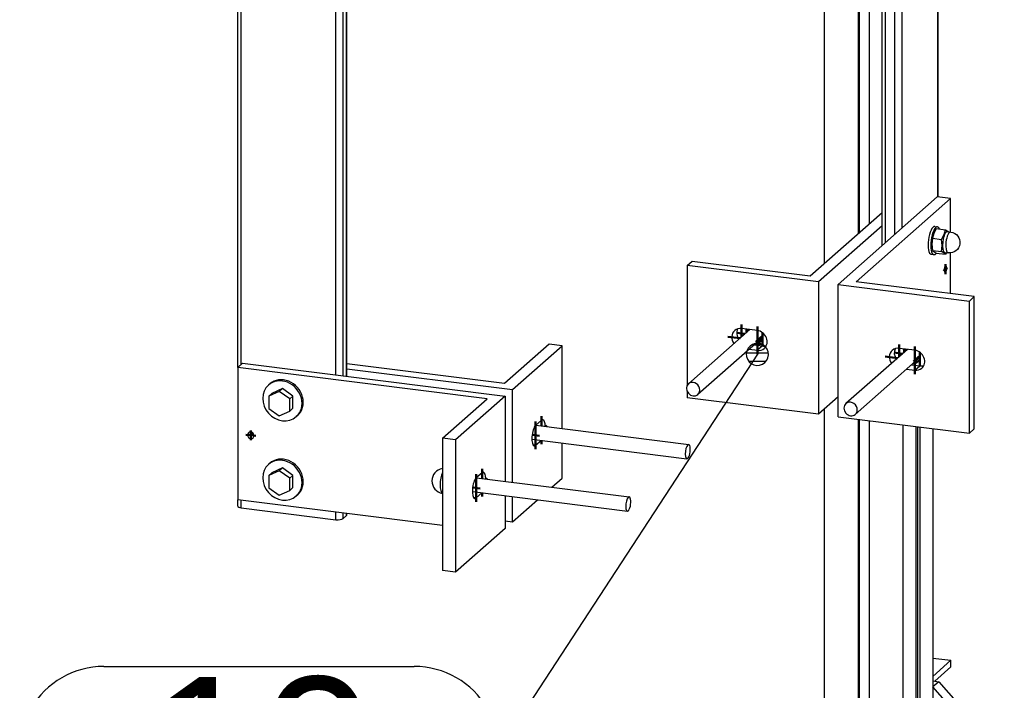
# Model space of a CAD drawing. Header units: millimetres. Extents: x 4464 to 5058, y 2900 to 3320.
# Tile 53 of 110: x 4834 to 4858, y 2925 to 2941. Entities that reach past the tile are written whole.
import ezdxf
from ezdxf.enums import TextEntityAlignment as Align

# ---------------------------------------------------------------- set-up
doc = ezdxf.new("R2010")
doc.units = ezdxf.units.MM
doc.linetypes.add('STRICHPUNKT2', pattern=[18.5, 10, -4, 0.5, -4])
doc.layers.get('0').update_dxf_attribs({"linetype": 'CONTINUOUS'})
for name, color, linetype in [('DIM49', 4, 'CONTINUOUS'), ('LE_GREEN', 3, 'CONTINUOUS'), ('LE_RED', 1, 'CONTINUOUS'), ('TXT_ALL', 7, 'CONTINUOUS')]:
    doc.layers.add(name, color=color, linetype=linetype)
doc.layers.add('LE_ALL', color=7, linetype='CONTINUOUS', lineweight=50)
doc.styles.add('ARIAL', font='arial.ttf')

# ---------------------------------------------------------------- blocks, each defined once
blk = doc.blocks.new('BALUSTER PROFIEL 80X15 R4_04560', base_point=(4841.914, 2941.103))
for p, q in [((4841.968, 2947.21), (4841.885, 2947.137)), ((4841.885, 2932.051), (4841.885, 2947.137)), ((4841.968, 2932.041), (4841.968, 2947.21)), ((4841.976, 2932.04), (4841.976, 2947.217)), ((4841.713, 2932.073), (4841.713, 2946.985)), ((4839.468, 2944.48), (4839.382, 2944.307)), ((4839.382, 2932.249), (4839.382, 2944.307)), ((4839.468, 2932.325), (4839.468, 2944.48)), ((4839.382, 2928.956), (4839.382, 2929.105)), ((4839.468, 2928.915), (4839.468, 2929.094)), ((4839.468, 2928.915), (4841.713, 2928.632)), ((4841.713, 2928.632), (4841.713, 2928.812)), ((4841.885, 2928.658), (4841.885, 2928.79)), ((4841.885, 2928.658), (4841.968, 2928.73)), ((4841.968, 2928.73), (4841.968, 2928.78)), ((4841.976, 2928.746), (4841.976, 2928.779))]:
    blk.add_line(p, q)
blk.add_lwpolyline([(4840.783, 2946.723), (4839.468, 2944.48)])
for centre, major_axis, ratio, start_param, end_param in [((4840.924, 2941.418), (0.353, -0.4), 0.881917, 3.394849, 6.029929), ((4840.747, 2941.262), (0.353, -0.4), 0.881917, 0, 3.141593), ((4840.747, 2941.262), (0.353, -0.4), 0.881917, 3.141593, 6.283185), ((4839.516, 2928.956), (0.133, 0), 0.333333, 3.141593, 4.351022), ((4841.761, 2928.673), (0.133, 0), 0.333333, 4.351022, 5.921818), ((4841.843, 2928.746), (0.133, 0), 0.333333, 5.921818, 6.283185)]:
    blk.add_ellipse(centre, major_axis=major_axis, ratio=ratio, start_param=start_param, end_param=end_param)
at = {"layer": 'LE_RED'}
for start_param, end_param in [(0, 1.932163), (3.141593, 3.765982), (1.932163, 3.141593), (5.336778, 6.283185)]:
    blk.add_ellipse((4841.927, 2941.202), major_axis=(-0.0125, -0.0992), ratio=0.333333, start_param=start_param, end_param=end_param, dxfattribs=at)
blk = doc.blocks.new('BALUSTER PROFIEL 80X15 R4_04559')
blk.add_blockref('BALUSTER PROFIEL 80X15 R4_04560', (4841.914, 2941.103))
blk = doc.blocks.new('Hoeklijn 200x100x10_04567', base_point=(4846.46, 2930.399))
for p, q in [((4847.091, 2930.797), (4847.091, 2932.762)), ((4845.912, 2929.52), (4845.912, 2931.722)), ((4846.602, 2930.995), (4846.46, 2930.87)), ((4846.46, 2930.399), (4846.595, 2930.517)), ((4847.091, 2929.619), (4847.091, 2930.455)), ((4846.46, 2930.399), (4846.402, 2930.406)), ((4846.846, 2929.403), (4847.091, 2929.619)), ((4845.912, 2928.58), (4845.912, 2929.178)), ((4845.912, 2928.58), (4846.506, 2929.103)), ((4845.736, 2928.602), (4845.912, 2928.58))]:
    blk.add_line(p, q)
blk.add_lwpolyline([(4841.976, 2932.218), (4845.912, 2931.722), (4847.091, 2932.762), (4846.779, 2932.801), (4845.719, 2931.865), (4841.976, 2932.337)])
for centre, start_param, end_param in [((4846.602, 2930.759), 3.141593, 3.50296), ((4846.602, 2930.759), 1.979214, 3.141593), ((4846.46, 2930.634), 3.50296, 6.283185), ((4846.46, 2930.634), 0, 0.361367)]:
    blk.add_ellipse(centre, major_axis=(-0.031, -0.248), ratio=0.333333, start_param=start_param, end_param=end_param)
blk = doc.blocks.new('_04569', base_point=(4846.378, 2930.645))
at = {"layer": 'LE_ALL', "color": 1, "linetype": 'STRICHPUNKT2'}
for p, q in [((4846.46, 2930.304), (4846.46, 2930.964)), ((4846.602, 2930.859), (4846.602, 2931.089)), ((4846.701, 2930.847), (4846.726, 2930.868)), ((4846.378, 2930.645), (4846.554, 2930.622)), ((4846.602, 2930.429), (4846.602, 2930.516))]:
    blk.add_line(p, q, dxfattribs=at)
blk = doc.blocks.new('_04568')
blk.add_blockref('_04569', (4846.378, 2930.645))
blk = doc.blocks.new('Hoeklijn 200x100x10_04566')
for name, p in [('Hoeklijn 200x100x10_04567', (4846.46, 2930.399)), ('_04568', (0, 0))]:
    blk.add_blockref(name, p)
blk = doc.blocks.new('Hoeklijn 200x100x10_04571', base_point=(4845.188, 2929.747))
for p, q in [((4839.382, 2932.248), (4839.5, 2932.352)), ((4839.5, 2932.352), (4845.736, 2931.566)), ((4839.382, 2932.248), (4839.382, 2929.105)), ((4845.306, 2931.502), (4839.382, 2932.248)), ((4844.245, 2930.566), (4845.306, 2931.502)), ((4845.736, 2931.566), (4844.557, 2930.527)), ((4845.736, 2931.566), (4845.736, 2929.543)), ((4844.557, 2930.527), (4844.245, 2930.566)), ((4844.245, 2930.566), (4844.245, 2927.424)), ((4844.557, 2930.527), (4844.557, 2927.384)), ((4845.188, 2929.747), (4845.046, 2929.623)), ((4844.245, 2928.493), (4839.382, 2929.105)), ((4845.046, 2929.151), (4844.988, 2929.159)), ((4845.046, 2929.151), (4845.181, 2929.27)), ((4845.736, 2929.2), (4845.736, 2928.424))]:
    blk.add_line(p, q)
blk.add_lwpolyline([(4845.736, 2928.424), (4844.557, 2927.384), (4844.245, 2927.424)])
for centre, major_axis, ratio, start_param, end_param in [((4839.694, 2930.637), (0.0551, -0.0625), 0.881917, 3.141593, 6.283185), ((4839.694, 2930.637), (0.0551, -0.0625), 0.881917, 0, 3.141593), ((4845.188, 2929.512), (-0.031, -0.248), 0.333333, 3.141593, 3.50296), ((4845.188, 2929.512), (-0.031, -0.248), 0.333333, 1.979214, 3.141593), ((4845.046, 2929.387), (-0.031, -0.248), 0.333333, 3.50296, 6.283185), ((4845.046, 2929.387), (-0.031, -0.248), 0.333333, 6.283185, 6.644552)]:
    blk.add_ellipse(centre, major_axis=major_axis, ratio=ratio, start_param=start_param, end_param=end_param)
blk = doc.blocks.new('_04573', base_point=(4844.964, 2929.397))
at = {"layer": 'LE_ALL', "color": 1, "linetype": 'STRICHPUNKT2'}
for p, q in [((4839.694, 2930.637), (4839.694, 2930.755)), ((4839.694, 2930.637), (4839.577, 2930.652)), ((4839.749, 2930.686), (4839.679, 2930.624)), ((4839.694, 2930.637), (4839.81, 2930.623)), ((4839.694, 2930.637), (4839.694, 2930.52)), ((4845.188, 2929.842), (4845.188, 2929.612)), ((4845.046, 2929.717), (4845.046, 2929.057)), ((4845.311, 2929.621), (4845.287, 2929.599)), ((4844.964, 2929.397), (4845.14, 2929.375)), ((4845.188, 2929.269), (4845.188, 2929.182))]:
    blk.add_line(p, q, dxfattribs=at)
blk = doc.blocks.new('_04572')
blk.add_blockref('_04573', (4844.964, 2929.397))
blk = doc.blocks.new('Hoeklijn 200x100x10_04570')
for name, p in [('Hoeklijn 200x100x10_04571', (4845.188, 2929.747)), ('_04572', (0, 0))]:
    blk.add_blockref(name, p)
blk = doc.blocks.new('Carrosseriering (ISO 7093)-M10_04582', base_point=(4840.774, 2931.081))
for p, q in [((4840.142, 2931.857), (4840.113, 2931.831)), ((4840.804, 2931.107), (4840.774, 2931.081))]:
    blk.add_line(p, q)
at = {"layer": 'LE_GREEN'}
for centre, start_param, end_param in [((4840.444, 2931.456), 6.283185, 9.424778), ((4840.473, 2931.482), 0, 3.141593), ((4840.444, 2931.456), 3.141593, 6.283185)]:
    blk.add_ellipse(centre, major_axis=(0.331, -0.375), ratio=0.881917, start_param=start_param, end_param=end_param, dxfattribs=at)
blk = doc.blocks.new('Carrosseriering (ISO 7093)-M10_04581')
blk.add_blockref('Carrosseriering (ISO 7093)-M10_04582', (4840.774, 2931.081))
blk = doc.blocks.new('Zeskant tapbout-M10x50 (DIN 933)_04584', base_point=(4840.194, 2931.633))
for p, q in [((4840.368, 2931.68), (4840.119, 2931.566)), ((4840.194, 2931.633), (4840.119, 2931.566)), ((4840.444, 2931.746), (4840.194, 2931.633)), ((4840.444, 2931.746), (4840.368, 2931.68)), ((4840.618, 2931.503), (4840.368, 2931.68)), ((4840.693, 2931.57), (4840.444, 2931.746)), ((4840.119, 2931.566), (4840.119, 2931.276)), ((4840.693, 2931.57), (4840.618, 2931.503)), ((4840.618, 2931.213), (4840.618, 2931.503)), ((4840.693, 2931.28), (4840.693, 2931.57)), ((4840.119, 2931.276), (4840.368, 2931.099)), ((4840.368, 2931.099), (4840.618, 2931.213)), ((4840.693, 2931.28), (4840.618, 2931.213))]:
    blk.add_line(p, q)
blk = doc.blocks.new('Zeskant tapbout-M10x50 (DIN 933)_04583')
blk.add_blockref('Zeskant tapbout-M10x50 (DIN 933)_04584', (4840.194, 2931.633))
blk = doc.blocks.new('Montage hoeklijn aan baluster_04579')
for name in ['Carrosseriering (ISO 7093)-M10_04581', 'Zeskant tapbout-M10x50 (DIN 933)_04583']:
    blk.add_blockref(name, (0, 0))
blk = doc.blocks.new('Carrosseriering (ISO 7093)-M10_04588', base_point=(4840.774, 2929.195))
for p, q in [((4840.142, 2929.971), (4840.113, 2929.945)), ((4840.804, 2929.221), (4840.774, 2929.195))]:
    blk.add_line(p, q)
at = {"layer": 'LE_GREEN'}
for centre, start_param, end_param in [((4840.444, 2929.57), 0, 3.141593), ((4840.473, 2929.596), 6.283185, 9.424778), ((4840.444, 2929.57), 3.141593, 6.283185)]:
    blk.add_ellipse(centre, major_axis=(0.331, -0.375), ratio=0.881917, start_param=start_param, end_param=end_param, dxfattribs=at)
blk = doc.blocks.new('Carrosseriering (ISO 7093)-M10_04587')
blk.add_blockref('Carrosseriering (ISO 7093)-M10_04588', (4840.774, 2929.195))
blk = doc.blocks.new('Zeskant tapbout-M10x50 (DIN 933)_04590', base_point=(4840.194, 2929.747))
for p, q in [((4840.368, 2929.794), (4840.119, 2929.681)), ((4840.444, 2929.861), (4840.194, 2929.747)), ((4840.444, 2929.861), (4840.368, 2929.794)), ((4840.618, 2929.618), (4840.368, 2929.794)), ((4840.693, 2929.684), (4840.444, 2929.861)), ((4840.194, 2929.747), (4840.119, 2929.681)), ((4840.119, 2929.681), (4840.119, 2929.39)), ((4840.693, 2929.684), (4840.618, 2929.618)), ((4840.618, 2929.327), (4840.618, 2929.618)), ((4840.693, 2929.394), (4840.693, 2929.684)), ((4840.119, 2929.39), (4840.368, 2929.214)), ((4840.368, 2929.214), (4840.618, 2929.327)), ((4840.693, 2929.394), (4840.618, 2929.327))]:
    blk.add_line(p, q)
blk = doc.blocks.new('Zeskant tapbout-M10x50 (DIN 933)_04589')
blk.add_blockref('Zeskant tapbout-M10x50 (DIN 933)_04590', (4840.194, 2929.747))
blk = doc.blocks.new('Montage hoeklijn aan baluster_04585')
for name in ['Carrosseriering (ISO 7093)-M10_04587', 'Zeskant tapbout-M10x50 (DIN 933)_04589']:
    blk.add_blockref(name, (0, 0))
blk = doc.blocks.new('Hoge dopmoer (DIN 1587)-M12_04594', base_point=(4844.245, 2929.26))
blk.add_arc((4844.297, 2929.553), 0.3, 99.8946, -99.8946)
blk.add_ellipse((4844.297, 2929.553), major_axis=(-0.037, -0.298), ratio=0.333333, start_param=4.010499, end_param=6.137013)
blk = doc.blocks.new('Hoge dopmoer (DIN 1587)-M12_04593')
blk.add_blockref('Hoge dopmoer (DIN 1587)-M12_04594', (4844.245, 2929.26))
blk = doc.blocks.new('Draadstang-M12x140_04596', base_point=(4848.641, 2928.834))
for p, q in [((4845.053, 2929.629), (4848.683, 2929.171)), ((4844.958, 2929.298), (4848.641, 2928.834))]:
    blk.add_line(p, q)
for start_param, end_param in [(3.141593, 6.283185), (0, 3.141593)]:
    blk.add_ellipse((4848.662, 2929.003), major_axis=(-0.021, -0.169), ratio=0.333333, start_param=start_param, end_param=end_param)
blk = doc.blocks.new('Draadstang-M12x140_04595')
blk.add_blockref('Draadstang-M12x140_04596', (4848.641, 2928.834))
blk = doc.blocks.new('Montage baluster_04591')
for name in ['Hoge dopmoer (DIN 1587)-M12_04593', 'Draadstang-M12x140_04595']:
    blk.add_blockref(name, (0, 0))
blk = doc.blocks.new('Draadstang-M12x140_04600', base_point=(4850.055, 2930.081))
for p, q in [((4846.467, 2930.876), (4850.098, 2930.419)), ((4846.372, 2930.545), (4850.055, 2930.081))]:
    blk.add_line(p, q)
for start_param, end_param in [(3.141593, 6.283185), (6.283185, 9.424778)]:
    blk.add_ellipse((4850.076, 2930.25), major_axis=(-0.021, -0.169), ratio=0.333333, start_param=start_param, end_param=end_param)
blk = doc.blocks.new('Draadstang-M12x140_04599')
blk.add_blockref('Draadstang-M12x140_04600', (4850.055, 2930.081))
blk = doc.blocks.new('Montage baluster_04597')
blk.add_blockref('Draadstang-M12x140_04599', (0, 0))
blk = doc.blocks.new('Montage_04578')
for name in ['Montage hoeklijn aan baluster_04579', 'Montage baluster_04597', 'Montage hoeklijn aan baluster_04585', 'Montage baluster_04591']:
    blk.add_blockref(name, (0, 0))
blk = doc.blocks.new('Tussen baluster (doorgaande sierregel)_04558')
for name in ['Montage_04578', 'BALUSTER PROFIEL 80X15 R4_04559', 'Hoeklijn 200x100x10_04566', 'Hoeklijn 200x100x10_04570']:
    blk.add_blockref(name, (0, 0))
blk = doc.blocks.new('BALUSTER PROFIEL 80X15 R4_04864', base_point=(4855.583, 2945.349))
for p, q in [((4854.691, 2935.143), (4854.691, 2950.613)), ((4854.777, 2935.219), (4854.777, 2950.602)), ((4854.995, 2950.575), (4854.777, 2950.602)), ((4854.995, 2935.411), (4854.995, 2950.575)), ((4855.167, 2935.563), (4855.167, 2950.553)), ((4856.016, 2948.435), (4855.492, 2950.512)), ((4856.016, 2936.299), (4856.016, 2948.435))]:
    blk.add_line(p, q)
blk.add_lwpolyline([(4856.024, 2936.298), (4856.024, 2948.37)])
for centre, major_axis, ratio, start_param, end_param in [((4855.891, 2948.451), (0.087, -0.181), 0.559575, 0.864613, 1.22598), ((4855.533, 2944.952), (-0.05, -0.397), 0.333333, 3.141593, 6.283185), ((4855.533, 2944.952), (-0.05, -0.397), 0.333333, 0, 3.141593)]:
    blk.add_ellipse(centre, major_axis=major_axis, ratio=ratio, start_param=start_param, end_param=end_param)
at = {"layer": 'LE_RED'}
for start_param, end_param in [(3.141593, 6.283185), (2.093172, 3.141593), (0, 0.522376)]:
    blk.add_ellipse((4854.886, 2944.618), major_axis=(0.0661, -0.075), ratio=0.881917, start_param=start_param, end_param=end_param, dxfattribs=at)
blk = doc.blocks.new('_04866', base_point=(4855.444, 2944.963))
at = {"layer": 'LE_ALL', "color": 1, "linetype": 'STRICHPUNKT2'}
for p, q in [((4855.533, 2944.952), (4855.533, 2945.423)), ((4855.444, 2944.963), (4855.626, 2944.94)), ((4855.533, 2944.952), (4855.709, 2945.108)), ((4854.886, 2944.618), (4854.886, 2944.759)), ((4855.533, 2944.952), (4855.356, 2944.796)), ((4855.533, 2944.952), (4855.533, 2944.48)), ((4854.886, 2944.618), (4854.746, 2944.635)), ((4854.869, 2944.602), (4854.941, 2944.666)), ((4854.886, 2944.618), (4854.886, 2944.476)), ((4854.886, 2944.618), (4855.027, 2944.6))]:
    blk.add_line(p, q, dxfattribs=at)
blk = doc.blocks.new('_04865')
blk.add_blockref('_04866', (4855.444, 2944.963))
blk = doc.blocks.new('DIN 13-M6_04868', base_point=(4854.941, 2944.555))
for start_param, end_param in [(3.141593, 6.283185), (6.283185, 9.424778)]:
    blk.add_ellipse((4854.886, 2944.618), major_axis=(0.0551, -0.0625), ratio=0.881917, start_param=start_param, end_param=end_param)
at = {"layer": 'LE_RED'}
for start_param, end_param in [(3.141593, 6.283185), (2.093172, 3.141593), (0, 0.522376)]:
    blk.add_ellipse((4854.886, 2944.618), major_axis=(0.0661, -0.075), ratio=0.881917, start_param=start_param, end_param=end_param, dxfattribs=at)
blk = doc.blocks.new('DIN 13-M6_04867')
blk.add_blockref('DIN 13-M6_04868', (4854.941, 2944.555))
blk = doc.blocks.new('BALUSTER PROFIEL 80X15 R4_04863')
for name, p in [('BALUSTER PROFIEL 80X15 R4_04864', (4855.583, 2945.349)), ('_04865', (0, 0)), ('DIN 13-M6_04867', (0, 0))]:
    blk.add_blockref(name, p)
blk = doc.blocks.new('Hoeklijn 200x100x10_04871', base_point=(4855.275, 2932.21))
for p, q in [((4856.004, 2936.301), (4853.647, 2934.222)), ((4854.077, 2934.287), (4856.316, 2936.262)), ((4856.316, 2936.262), (4856.004, 2936.301)), ((4856.316, 2935.469), (4856.316, 2936.262)), ((4856.316, 2934.005), (4856.316, 2934.971)), ((4853.647, 2934.222), (4856.765, 2933.829)), ((4853.647, 2931.08), (4853.647, 2934.222)), ((4856.883, 2933.933), (4854.077, 2934.287)), ((4856.765, 2933.829), (4856.883, 2933.933)), ((4855.471, 2932.657), (4855.097, 2932.704)), ((4855.275, 2932.21), (4855.471, 2932.185)), ((4855.393, 2932.314), (4855.589, 2932.289)), ((4855.471, 2932.185), (4855.589, 2932.289))]:
    blk.add_line(p, q)
for points in [[(4853.647, 2931.08), (4856.765, 2930.687), (4856.765, 2933.829)], [(4856.765, 2930.687), (4856.883, 2930.791), (4856.883, 2933.933)]]:
    blk.add_lwpolyline(points)
for centre, major_axis, ratio, start_param, end_param in [((4856.198, 2934.586), (-0.0104, -0.0827), 0.333333, 3.141593, 6.283185), ((4856.198, 2934.586), (-0.0104, -0.0827), 0.333333, 0, 3.141593), ((4855.097, 2932.468), (0.165, -0.188), 0.881917, 3.141593, 4.597824), ((4855.097, 2932.468), (0.165, -0.188), 0.881917, 2.356194, 3.141593), ((4855.215, 2932.572), (0.165, -0.188), 0.881917, 3.505949, 4.597824), ((4855.471, 2932.421), (0.165, -0.188), 0.881917, 0, 2.356194), ((4855.471, 2932.421), (0.165, -0.188), 0.881917, 5.497787, 6.283185), ((4855.589, 2932.525), (0.165, -0.188), 0.881917, 5.497787, 5.918829)]:
    blk.add_ellipse(centre, major_axis=major_axis, ratio=ratio, start_param=start_param, end_param=end_param)
blk = doc.blocks.new('_04873', base_point=(4855.604, 2932.538))
at = {"layer": 'LE_ALL', "color": 1, "linetype": 'STRICHPUNKT2'}
for p, q in [((4856.198, 2934.586), (4856.198, 2934.704)), ((4856.198, 2934.586), (4856.154, 2934.547)), ((4856.17, 2934.59), (4856.237, 2934.581)), ((4856.198, 2934.586), (4856.242, 2934.625)), ((4856.198, 2934.586), (4856.198, 2934.469)), ((4855.097, 2932.506), (4855.097, 2932.798)), ((4854.981, 2932.602), (4855.177, 2932.577)), ((4855.215, 2932.61), (4855.215, 2932.689)), ((4855.471, 2932.091), (4855.471, 2932.751)), ((4855.589, 2932.289), (4855.589, 2932.61)), ((4854.769, 2932.509), (4855.059, 2932.473)), ((4855.604, 2932.538), (4855.436, 2932.39))]:
    blk.add_line(p, q, dxfattribs=at)
blk = doc.blocks.new('_04872')
blk.add_blockref('_04873', (4855.604, 2932.538))
blk = doc.blocks.new('Hoeklijn 200x100x10_04870')
for name, p in [('Hoeklijn 200x100x10_04871', (4855.275, 2932.21)), ('_04872', (0, 0))]:
    blk.add_blockref(name, p)
blk = doc.blocks.new('Hoeklijn 200x100x10_04875', base_point=(4851.729, 2933.128))
for p, q in [((4852.985, 2934.424), (4854.691, 2935.929)), ((4850.061, 2934.674), (4850.179, 2934.778)), ((4853.179, 2934.281), (4850.061, 2934.674)), ((4850.061, 2934.674), (4850.061, 2931.826)), ((4850.179, 2934.778), (4852.985, 2934.424)), ((4851.729, 2933.128), (4851.355, 2933.175)), ((4851.533, 2932.681), (4851.729, 2932.657)), ((4851.651, 2932.785), (4851.847, 2932.761)), ((4851.847, 2932.761), (4851.729, 2932.657)), ((4850.061, 2931.678), (4850.061, 2931.531)), ((4853.179, 2931.138), (4850.061, 2931.531)), ((4853.647, 2931.551), (4853.179, 2931.138))]:
    blk.add_line(p, q)
blk.add_lwpolyline([(4854.691, 2935.614), (4853.179, 2934.281), (4853.179, 2931.138)])
for centre, start_param, end_param in [((4851.355, 2932.94), 3.141593, 4.597824), ((4851.355, 2932.94), 2.356194, 3.141593), ((4851.473, 2933.044), 3.505949, 4.597824), ((4851.729, 2932.892), 6.283185, 8.63938), ((4851.729, 2932.892), 5.497787, 6.283185), ((4851.847, 2932.996), 5.497787, 5.918829)]:
    blk.add_ellipse(centre, major_axis=(0.165, -0.188), ratio=0.881917, start_param=start_param, end_param=end_param)
blk = doc.blocks.new('_04877', base_point=(4851.862, 2933.01))
at = {"layer": 'LE_ALL', "color": 1, "linetype": 'STRICHPUNKT2'}
for p, q in [((4851.355, 2933.27), (4851.355, 2932.978)), ((4851.435, 2933.048), (4851.239, 2933.073)), ((4851.473, 2933.16), (4851.473, 2933.082)), ((4851.729, 2933.222), (4851.729, 2932.562)), ((4851.847, 2933.081), (4851.847, 2932.761)), ((4851.317, 2932.944), (4851.028, 2932.981)), ((4851.862, 2933.01), (4851.694, 2932.861))]:
    blk.add_line(p, q, dxfattribs=at)
blk = doc.blocks.new('_04876')
blk.add_blockref('_04877', (4851.862, 2933.01))
blk = doc.blocks.new('Hoeklijn 200x100x10_04874')
for name, p in [('Hoeklijn 200x100x10_04875', (4851.729, 2933.128)), ('_04876', (0, 0))]:
    blk.add_blockref(name, p)
blk = doc.blocks.new('Sluitring (DIN 125)-M10_04888', base_point=(4856.007, 2935.592))
for p, q in [((4855.945, 2935.6), (4856.007, 2935.592)), ((4855.862, 2934.939), (4855.924, 2934.931))]:
    blk.add_line(p, q)
at = {"layer": 'LE_GREEN'}
for centre, start_param, end_param in [((4855.903, 2935.269), 3.141593, 6.283185), ((4855.966, 2935.261), 3.141593, 6.283185), ((4855.966, 2935.261), 2.614153, 3.141593), ((4855.966, 2935.261), 0, 0.527439)]:
    blk.add_ellipse(centre, major_axis=(-0.042, -0.331), ratio=0.333333, start_param=start_param, end_param=end_param, dxfattribs=at)
blk = doc.blocks.new('Sluitring (DIN 125)-M10_04887')
blk.add_blockref('Sluitring (DIN 125)-M10_04888', (4856.007, 2935.592))
blk = doc.blocks.new('Hoge dopmoer (DIN 1587)-M10_04890', base_point=(4856.221, 2934.977))
for p, q in [((4855.98, 2935.55), (4856.201, 2935.522)), ((4856.184, 2934.982), (4856.262, 2934.972))]:
    blk.add_line(p, q)
for points in [[(4855.98, 2935.55), (4855.923, 2935.437), (4855.886, 2935.322), (4856.106, 2935.294)], [(4856.221, 2934.977), (4856.201, 2934.942), (4856.106, 2935.004), (4856.117, 2935.147), (4856.106, 2935.294), (4856.164, 2935.407), (4856.201, 2935.522), (4856.28, 2935.474)], [(4855.886, 2935.322), (4855.876, 2935.178), (4855.886, 2935.031), (4856.106, 2935.004)], [(4855.886, 2935.031), (4855.98, 2934.969), (4856.201, 2934.942)]]:
    blk.add_lwpolyline(points)
blk.add_lwpolyline([(4856.246, 2935.478), (4856.324, 2935.468, -1), (4856.262, 2934.972)], format="xyb")
for centre in [(4856.215, 2935.23), (4856.293, 2935.22)]:
    blk.add_ellipse(centre, major_axis=(-0.031, -0.248), ratio=0.333333, start_param=3.141593, end_param=6.283185)
blk = doc.blocks.new('Hoge dopmoer (DIN 1587)-M10_04889')
blk.add_blockref('Hoge dopmoer (DIN 1587)-M10_04890', (4856.221, 2934.977))
blk = doc.blocks.new('Montage hoeklijn aan baluster_04885')
for name in ['Sluitring (DIN 125)-M10_04887', 'Hoge dopmoer (DIN 1587)-M10_04889']:
    blk.add_blockref(name, (0, 0))
blk = doc.blocks.new('Carrosseriering M12 (ISO 7093 _ DIN 9021)_04895', base_point=(4851.803, 2932.857))
for centre, start_param, end_param in [((4851.66, 2933.02), 3.317607, 3.810313), ((4851.699, 2933.054), 3.536683, 3.810313), ((4851.66, 2933.02), 0, 1.224886), ((4851.66, 2933.02), 5.614465, 6.283185), ((4851.699, 2933.054), 5.614465, 6.147079)]:
    blk.add_ellipse(centre, major_axis=(0.143, -0.163), ratio=0.881917, start_param=start_param, end_param=end_param)
blk = doc.blocks.new('Carrosseriering M12 (ISO 7093 _ DIN 9021)_04894')
blk.add_blockref('Carrosseriering M12 (ISO 7093 _ DIN 9021)_04895', (4851.803, 2932.857))
blk = doc.blocks.new('Hoge dopmoer (DIN 1587)-M12_04897', base_point=(4851.742, 2932.865))
at = {"layer": 'LE_RED'}
for start_param, end_param in [(3.502147, 3.696404), (5.728374, 6.283185), (6.283185, 6.43201)]:
    blk.add_ellipse((4851.699, 2933.054), major_axis=(0.132, -0.15), ratio=0.881917, start_param=start_param, end_param=end_param, dxfattribs=at)
blk = doc.blocks.new('GEWINDE_04899', base_point=(4851.742, 2932.865))
blk.add_ellipse((4851.705, 2933.06), major_axis=(0.112, -0.128), ratio=0.881917, start_param=6.283185, end_param=6.901505)
at = {"layer": 'LE_RED'}
for start_param, end_param in [(3.502147, 3.696404), (5.728374, 6.283185), (6.283185, 6.43201)]:
    blk.add_ellipse((4851.699, 2933.054), major_axis=(0.132, -0.15), ratio=0.881917, start_param=start_param, end_param=end_param, dxfattribs=at)
blk = doc.blocks.new('GEWINDE_04898')
blk.add_blockref('GEWINDE_04899', (4851.742, 2932.865))
blk = doc.blocks.new('Hoge dopmoer (DIN 1587)-M12_04896')
for name, p in [('Hoge dopmoer (DIN 1587)-M12_04897', (4851.742, 2932.865)), ('GEWINDE_04898', (0, 0))]:
    blk.add_blockref(name, p)
blk = doc.blocks.new('Draadstang-M12x140_04901', base_point=(4850.09, 2931.862))
for p, q in [((4851.551, 2933.151), (4850.09, 2931.862)), ((4851.818, 2932.932), (4850.315, 2931.607))]:
    blk.add_line(p, q)
for start_param, end_param in [(3.141593, 6.283185), (0, 3.141593)]:
    blk.add_ellipse((4850.202, 2931.734), major_axis=(0.112, -0.128), ratio=0.881917, start_param=start_param, end_param=end_param)
blk = doc.blocks.new('Draadstang-M12x140_04900')
blk.add_blockref('Draadstang-M12x140_04901', (4850.09, 2931.862))
blk = doc.blocks.new('Montage baluster_04893')
for name in ['Draadstang-M12x140_04900', 'Carrosseriering M12 (ISO 7093 _ DIN 9021)_04894', 'Hoge dopmoer (DIN 1587)-M12_04896']:
    blk.add_blockref(name, (0, 0))
blk = doc.blocks.new('Carrosseriering M12 (ISO 7093 _ DIN 9021)_04904', base_point=(4855.545, 2932.386))
for centre, start_param, end_param in [((4855.402, 2932.549), 3.317607, 3.810313), ((4855.441, 2932.583), 3.536683, 3.810313), ((4855.402, 2932.549), 0, 1.224886), ((4855.402, 2932.549), 5.614465, 6.283185), ((4855.441, 2932.583), 5.614465, 6.147079)]:
    blk.add_ellipse(centre, major_axis=(0.143, -0.163), ratio=0.881917, start_param=start_param, end_param=end_param)
blk = doc.blocks.new('Carrosseriering M12 (ISO 7093 _ DIN 9021)_04903')
blk.add_blockref('Carrosseriering M12 (ISO 7093 _ DIN 9021)_04904', (4855.545, 2932.386))
blk = doc.blocks.new('Hoge dopmoer (DIN 1587)-M12_04906', base_point=(4855.483, 2932.394))
at = {"layer": 'LE_RED'}
for start_param, end_param in [(3.502147, 3.696404), (5.728374, 6.283185), (6.283185, 6.43201)]:
    blk.add_ellipse((4855.441, 2932.583), major_axis=(0.132, -0.15), ratio=0.881917, start_param=start_param, end_param=end_param, dxfattribs=at)
blk = doc.blocks.new('GEWINDE_04908', base_point=(4855.483, 2932.394))
blk.add_ellipse((4855.447, 2932.588), major_axis=(0.112, -0.128), ratio=0.881917, start_param=0, end_param=0.61832)
at = {"layer": 'LE_RED'}
for start_param, end_param in [(3.502147, 3.696404), (5.728374, 6.283185), (6.283185, 6.43201)]:
    blk.add_ellipse((4855.441, 2932.583), major_axis=(0.132, -0.15), ratio=0.881917, start_param=start_param, end_param=end_param, dxfattribs=at)
blk = doc.blocks.new('GEWINDE_04907')
blk.add_blockref('GEWINDE_04908', (4855.483, 2932.394))
blk = doc.blocks.new('Hoge dopmoer (DIN 1587)-M12_04905')
for name, p in [('Hoge dopmoer (DIN 1587)-M12_04906', (4855.483, 2932.394)), ('GEWINDE_04907', (0, 0))]:
    blk.add_blockref(name, p)
blk = doc.blocks.new('Draadstang-M12x140_04910', base_point=(4853.831, 2931.39))
for p, q in [((4855.293, 2932.679), (4853.831, 2931.39)), ((4855.559, 2932.461), (4854.056, 2931.135))]:
    blk.add_line(p, q)
for start_param, end_param in [(3.141593, 6.283185), (6.283185, 9.424778)]:
    blk.add_ellipse((4853.944, 2931.263), major_axis=(0.112, -0.128), ratio=0.881917, start_param=start_param, end_param=end_param)
blk = doc.blocks.new('Draadstang-M12x140_04909')
blk.add_blockref('Draadstang-M12x140_04910', (4853.831, 2931.39))
blk = doc.blocks.new('Montage baluster_04902')
for name in ['Draadstang-M12x140_04909', 'Carrosseriering M12 (ISO 7093 _ DIN 9021)_04903', 'Hoge dopmoer (DIN 1587)-M12_04905']:
    blk.add_blockref(name, (0, 0))
blk = doc.blocks.new('Montage_04884')
for name in ['Montage hoeklijn aan baluster_04885', 'Montage baluster_04893', 'Montage baluster_04902']:
    blk.add_blockref(name, (0, 0))
blk = doc.blocks.new('SHAPE_06160', base_point=(4851.729, 2932.562))
at = {"layer": 'DIM49', "color": 3}
for p, q in [((4851.617, 2932.8), (4851.839, 2932.8)), ((4851.729, 2932.562), (4845.578, 2923.143)), ((4851.471, 2932.6), (4851.988, 2932.6)), ((4851.524, 2932.4), (4851.934, 2932.4)), ((4836.203, 2925.143), (4843.578, 2925.143)), ((4843.578, 2921.143), (4836.203, 2921.143))]:
    blk.add_line(p, q, dxfattribs=at)
blk.add_lwpolyline([(4851.811, 2932.813), (4851.744, 2932.825), (4851.675, 2932.82), (4851.61, 2932.797), (4851.554, 2932.759), (4851.509, 2932.706), (4851.479, 2932.644), (4851.466, 2932.577), (4851.472, 2932.508), (4851.494, 2932.444), (4851.533, 2932.387), (4851.585, 2932.342), (4851.647, 2932.312), (4851.715, 2932.3), (4851.783, 2932.305), (4851.848, 2932.328), (4851.905, 2932.366), (4851.95, 2932.419), (4851.98, 2932.48), (4851.992, 2932.548), (4851.987, 2932.617), (4851.964, 2932.681), (4851.925, 2932.738), (4851.873, 2932.783)], close=True, dxfattribs=at)
for centre, start_param, end_param in [((4836.203, 2923.143), 1.570796, 4.712389), ((4843.578, 2923.143), 4.712389, 7.853982)]:
    blk.add_ellipse(centre, major_axis=(2, 0), ratio=1, start_param=start_param, end_param=end_param, dxfattribs=at)
at = {"layer": 'TXT_ALL', "style": 'ARIAL'}
blk.add_text('10', height=3.5, dxfattribs=at).set_placement((4837.203, 2923.143), align=Align.MIDDLE_LEFT)
blk = doc.blocks.new('Tussen baluster (eind)_04862')
for name, p in [('Montage_04884', (0, 0)), ('BALUSTER PROFIEL 80X15 R4_04863', (0, 0)), ('Hoeklijn 200x100x10_04870', (0, 0)), ('Hoeklijn 200x100x10_04874', (0, 0)), ('SHAPE_06160', (4851.729, 2932.562))]:
    blk.add_blockref(name, p)
blk = doc.blocks.new('Profiel 60x60_05226', base_point=(4855.881, 2957.122))
for p, q in [((4853.317, 2956.732), (4853.317, 2934.717)), ((4854.12, 2944.76), (4854.12, 2935.425)), ((4854.144, 2944.757), (4854.144, 2935.446)), ((4854.385, 2944.727), (4854.385, 2935.659)), ((4853.317, 2931.26), (4853.317, 2924.268)), ((4854.12, 2931.02), (4854.12, 2924.167)), ((4854.144, 2931.017), (4854.144, 2924.164)), ((4854.385, 2930.986), (4854.385, 2924.133)), ((4855.188, 2930.885), (4855.188, 2924.032)), ((4855.492, 2930.847), (4855.492, 2923.688)), ((4855.53, 2930.842), (4855.53, 2923.645)), ((4855.592, 2930.834), (4855.592, 2923.574)), ((4855.895, 2930.796), (4855.895, 2923.23))]:
    blk.add_line(p, q)
blk = doc.blocks.new('Profiel 60x60_05225')
blk.add_blockref('Profiel 60x60_05226', (4855.881, 2957.122))
blk = doc.blocks.new('Plaatwerk D_ 12_05272', base_point=(4856.747, 2921.406))
for p, q in [((4856.037, 2924.78), (4855.895, 2924.656)), ((4857.596, 2923.013), (4857.454, 2922.888))]:
    blk.add_line(p, q)
for points in [[(4855.895, 2924.798), (4856.037, 2924.78), (4857.596, 2923.013), (4857.596, 2921.441), (4857.454, 2921.317)], [(4856.747, 2921.406), (4857.454, 2921.317), (4857.454, 2922.888), (4855.895, 2924.656)]]:
    blk.add_lwpolyline(points)
blk = doc.blocks.new('Plaatwerk D_ 12_05271')
blk.add_blockref('Plaatwerk D_ 12_05272', (4856.747, 2921.406))
blk = doc.blocks.new('Plaatwerk D_ 12_05274', base_point=(4853.91, 2923.373))
for p, q in [((4853.176, 2924.143), (4853.317, 2924.268)), ((4853.317, 2924.268), (4855.188, 2924.032)), ((4855.047, 2923.907), (4855.188, 2924.032)), ((4855.188, 2924.032), (4856.747, 2922.264)), ((4856.606, 2922.14), (4856.747, 2922.264)), ((4856.747, 2922.264), (4856.747, 2920.693)), ((4851.708, 2921.185), (4855.737, 2920.678)), ((4856.606, 2920.568), (4856.747, 2920.693)), ((4856.385, 2920.596), (4856.606, 2920.568))]:
    blk.add_line(p, q)
blk.add_lwpolyline([(4856.606, 2920.568), (4856.606, 2922.14), (4855.047, 2923.907), (4853.176, 2924.143), (4851.617, 2922.768), (4851.617, 2921.535)])
blk.add_ellipse((4854.111, 2923.145), major_axis=(0.201, -0.228), ratio=0.881917, start_param=0, end_param=6.283185)
blk = doc.blocks.new('_05276', base_point=(4854.076, 2923.114))
at = {"layer": 'LE_ALL', "color": 1, "linetype": 'STRICHPUNKT2'}
for p, q in [((4854.111, 2923.145), (4854.111, 2923.526)), ((4854.111, 2923.145), (4853.733, 2923.193)), ((4854.076, 2923.114), (4854.147, 2923.176)), ((4854.111, 2923.145), (4854.111, 2922.764)), ((4854.111, 2923.145), (4854.489, 2923.098))]:
    blk.add_line(p, q, dxfattribs=at)
blk = doc.blocks.new('_05275')
blk.add_blockref('_05276', (4854.076, 2923.114))
blk = doc.blocks.new('Plaatwerk D_ 12_05273')
for name, p in [('Plaatwerk D_ 12_05274', (4853.91, 2923.373)), ('_05275', (0, 0))]:
    blk.add_blockref(name, p)
blk = doc.blocks.new('Verzonken kopbout (DIN 7991_ISO 10642)-M8x20_05296', base_point=(4854.033, 2923.2))
for p, q in [((4853.946, 2923.355), (4853.935, 2923.345)), ((4854.147, 2923.086), (4854.111, 2923.055)), ((4854.299, 2922.955), (4854.288, 2922.945))]:
    blk.add_line(p, q)
blk.add_lwpolyline([(4854.033, 2923.2), (4854.033, 2923.11), (4854.111, 2923.055), (4854.189, 2923.09), (4854.189, 2923.181), (4854.111, 2923.236)], close=True)
for points in [[(4854.069, 2923.217), (4854.069, 2923.141), (4854.033, 2923.11)], [(4854.069, 2923.141), (4854.147, 2923.086), (4854.189, 2923.105)]]:
    blk.add_lwpolyline(points)
for centre, start_param, end_param in [((4854.123, 2923.155), 6.283185, 9.424778), ((4854.111, 2923.145), 3.141593, 6.283185), ((4854.111, 2923.145), 6.283185, 9.424778)]:
    blk.add_ellipse(centre, major_axis=(0.176, -0.2), ratio=0.881917, start_param=start_param, end_param=end_param)
blk = doc.blocks.new('Verzonken kopbout (DIN 7991_ISO 10642)-M8x20_05295')
blk.add_blockref('Verzonken kopbout (DIN 7991_ISO 10642)-M8x20_05296', (4854.033, 2923.2))
blk = doc.blocks.new('Montage baluster_05294')
blk.add_blockref('Verzonken kopbout (DIN 7991_ISO 10642)-M8x20_05295', (0, 0))
blk = doc.blocks.new('Schoren + montage_05270')
for name in ['Plaatwerk D_ 12_05271', 'Plaatwerk D_ 12_05273', 'Montage baluster_05294']:
    blk.add_blockref(name, (0, 0))
blk = doc.blocks.new('Hoeklijn 75x50x5_05315', base_point=(4856.329, 2925.289))
for p, q in [((4855.895, 2925.344), (4856.329, 2925.289)), ((4856.329, 2925.289), (4855.895, 2924.907)), ((4855.943, 2924.792), (4856.329, 2925.132)), ((4856.329, 2925.132), (4856.329, 2925.289))]:
    blk.add_line(p, q)
blk = doc.blocks.new('Hoeklijn 75x50x5_05314')
blk.add_blockref('Hoeklijn 75x50x5_05315', (4856.329, 2925.289))
blk = doc.blocks.new('deel aan baluster_05313')
blk.add_blockref('Hoeklijn 75x50x5_05314', (0, 0))
blk = doc.blocks.new('Tussenkoker_05309')
blk.add_blockref('deel aan baluster_05313', (0, 0))
blk = doc.blocks.new('Tussenkoker_05224')
for name in ['Profiel 60x60_05225', 'Tussenkoker_05309', 'Schoren + montage_05270']:
    blk.add_blockref(name, (0, 0))
blk = doc.blocks.new('_A3D0207_02745')
for name in ['Tussenkoker_05224', 'Tussen baluster (doorgaande sierregel)_04558', 'Tussen baluster (eind)_04862']:
    blk.add_blockref(name, (0, 0))
blk = doc.blocks.new('_ANS0207_02744')
blk.add_blockref('_A3D0207_02745', (0, 0))

msp = doc.modelspace()

# ---------------------------------------------------------------- block references
msp.add_blockref('_ANS0207_02744', (0, 0))

doc.saveas('drawing.dxf')
